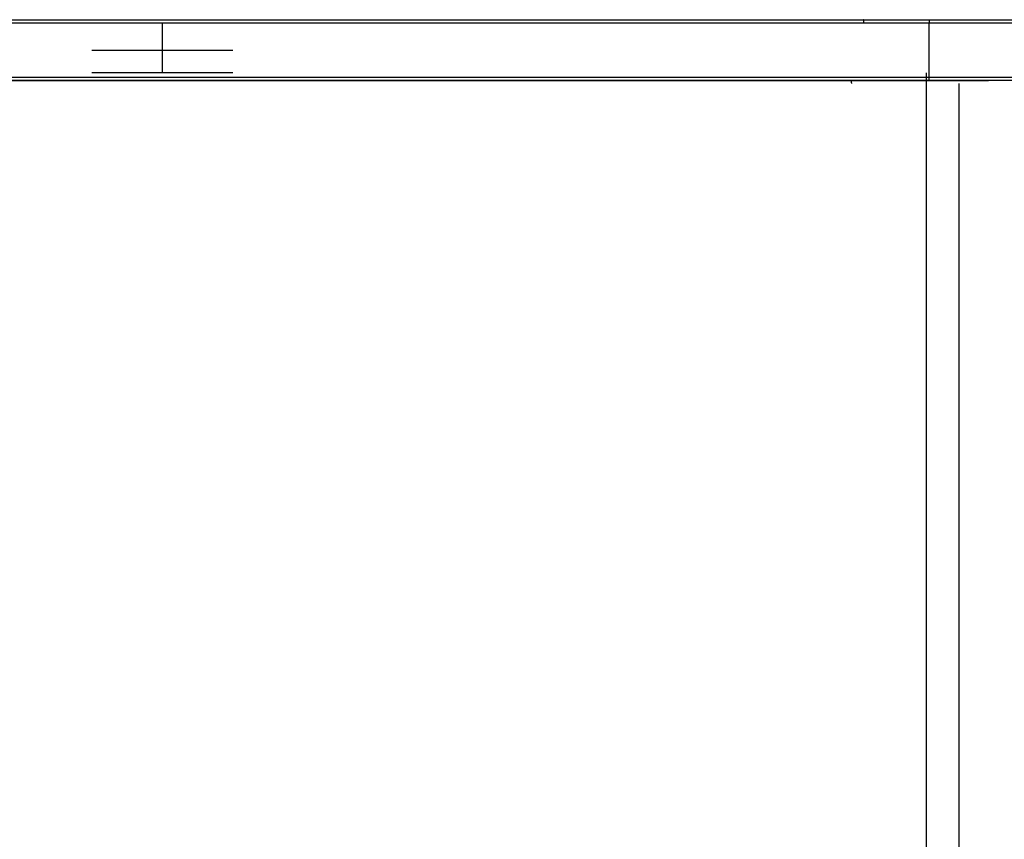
# Model space of a CAD drawing. Header units: millimetres. Extents: x -165 to 165, y -140 to 140.
# Tile 20 of 38: x -60 to 5, y 70 to 124. Entities that reach past the tile are written whole.
import ezdxf

# ---------------------------------------------------------------- set-up
doc = ezdxf.new("R2010")
doc.units = ezdxf.units.MM
doc.header["$MEASUREMENT"] = 0
doc.layers.add('Predefinito', color=5, linetype='Continuous')

# ---------------------------------------------------------------- blocks, each defined once
blk = doc.blocks.new('(#617) SUMATRA')
at = {"layer": 'Predefinito', "extrusion": (0, 1, 0)}
for points in [[(-45, 34.59), (145.8, 3.347)], [(145.8, 59.8), (-45, 59.8)], [(-45, 34.388), (145.832, 3.139)], [(146, 3.111), (-45, 34.388)], [(146, 3.111), (-45, 34.388)], [(-45, 35.908), (146, 4.631)], [(146, 4.631), (-45, 35.908)], [(160.8, 4.944), (-164.771, 59.165)], [(-45, 34.388), (146, 3.111)], [(146, 4.631), (-45, 35.908)], [(-164.724, 58.954), (160.767, 4.747)], [(160.767, 4.747), (-164.724, 58.954)]]:
    blk.add_lwpolyline(points, dxfattribs=at)
at = {"layer": 'Predefinito'}
for points in [[(-145.8, 124), (26.575, 124)], [(-145.8, 123.8), (45, 123.8)], [(-50.5, 122), (-50.5, 123.8)], [(-0.004, 120.2), (-0.004, 123.8)], [(-55.141, 122), (-45.859, 122)], [(-50.5, 120.5), (-50.5, 122)], [(164.793, 120.2), (-160.8, 120.2)], [(164.793, 120), (-160.8, 120)], [(-160.8, 120), (3.893, 120)], [(-45.859, 120.5), (-55.141, 120.5)], [(-0.186, -120.5), (-0.186, 120.5)], [(1.978, -119.8), (1.978, 119.8)]]:
    blk.add_lwpolyline(points, dxfattribs=at)
at = {"layer": 'Predefinito', "extrusion": (0.986856, 0, 0.161599)}
blk.add_lwpolyline([(123.8, 26.664), (123.807, 26.664), (123.814, 26.664), (123.82, 26.665), (123.827, 26.666), (123.834, 26.667), (123.841, 26.668), (123.847, 26.67), (123.854, 26.671), (123.861, 26.673), (123.867, 26.675), (123.873, 26.678), (123.88, 26.68), (123.886, 26.683), (123.892, 26.686), (123.898, 26.69), (123.904, 26.693), (123.91, 26.697), (123.915, 26.7), (123.921, 26.704), (123.926, 26.709), (123.931, 26.713), (123.937, 26.718), (123.941, 26.722), (123.946, 26.727), (123.951, 26.732), (123.955, 26.738), (123.959, 26.743), (123.963, 26.749), (123.967, 26.754), (123.971, 26.76), (123.974, 26.766), (123.978, 26.772), (123.981, 26.778), (123.983, 26.784), (123.986, 26.79), (123.988, 26.797), (123.991, 26.803), (123.993, 26.81), (123.994, 26.816), (123.996, 26.823), (123.997, 26.83), (123.998, 26.837), (123.999, 26.843), (124, 26.85), (124, 26.857), (124, 26.864)], dxfattribs=at)
at = {"layer": 'Predefinito', "extrusion": (1, 0, 0)}
for points in [[(124, 18.969), (124, 59.8)], [(124, 59.8), (124, 59.807), (124, 59.814), (123.999, 59.82), (123.998, 59.827), (123.997, 59.834), (123.996, 59.841), (123.994, 59.847), (123.993, 59.854), (123.991, 59.861), (123.988, 59.867), (123.986, 59.873), (123.983, 59.88), (123.981, 59.886), (123.978, 59.892), (123.974, 59.898), (123.971, 59.904), (123.967, 59.91), (123.963, 59.915), (123.959, 59.921), (123.955, 59.926), (123.951, 59.931), (123.946, 59.937), (123.941, 59.941), (123.937, 59.946), (123.931, 59.951), (123.926, 59.955), (123.921, 59.959), (123.915, 59.963), (123.91, 59.967), (123.904, 59.971), (123.898, 59.974), (123.892, 59.978), (123.886, 59.981), (123.88, 59.983), (123.873, 59.986), (123.867, 59.988), (123.861, 59.991), (123.854, 59.993), (123.847, 59.994), (123.841, 59.996), (123.834, 59.997), (123.827, 59.998), (123.82, 59.999), (123.814, 60), (123.807, 60), (123.8, 60)], [(122, 18.75), (122, 20.27)], [(120.5, 18.75), (120.5, 20.27)], [(120, 59.8), (120, 59.807), (120, 59.814), (120.001, 59.82), (120.002, 59.827), (120.003, 59.834), (120.004, 59.841), (120.006, 59.847), (120.007, 59.854), (120.009, 59.861), (120.012, 59.867), (120.014, 59.873), (120.017, 59.88), (120.019, 59.886), (120.022, 59.892), (120.026, 59.898), (120.029, 59.904), (120.033, 59.91), (120.037, 59.915), (120.041, 59.921), (120.045, 59.926), (120.049, 59.931), (120.054, 59.937), (120.059, 59.941), (120.063, 59.946), (120.069, 59.951), (120.074, 59.955), (120.079, 59.959), (120.085, 59.963), (120.09, 59.967), (120.096, 59.971), (120.102, 59.974), (120.108, 59.978), (120.114, 59.981), (120.12, 59.983), (120.127, 59.986), (120.133, 59.988), (120.139, 59.991), (120.146, 59.993), (120.153, 59.994), (120.159, 59.996), (120.166, 59.997), (120.173, 59.998), (120.18, 59.999), (120.186, 60), (120.193, 60), (120.2, 60)], [(120, 59.8), (120, 32.056)]]:
    blk.add_lwpolyline(points, dxfattribs=at)
at = {"layer": 'Predefinito', "extrusion": (0.986414, 0, 0.164276)}
blk.add_lwpolyline([(119.8, 31.093), (119.807, 31.093), (119.814, 31.093), (119.82, 31.094), (119.827, 31.095), (119.834, 31.096), (119.841, 31.097), (119.847, 31.099), (119.854, 31.1), (119.861, 31.102), (119.867, 31.104), (119.873, 31.107), (119.88, 31.109), (119.886, 31.112), (119.892, 31.115), (119.898, 31.118), (119.904, 31.122), (119.91, 31.126), (119.915, 31.129), (119.921, 31.133), (119.926, 31.138), (119.931, 31.142), (119.937, 31.147), (119.941, 31.151), (119.946, 31.156), (119.951, 31.161), (119.955, 31.167), (119.959, 31.172), (119.963, 31.177), (119.967, 31.183), (119.971, 31.189), (119.974, 31.195), (119.978, 31.201), (119.981, 31.207), (119.983, 31.213), (119.986, 31.219), (119.988, 31.226), (119.991, 31.232), (119.993, 31.239), (119.994, 31.245), (119.996, 31.252), (119.997, 31.259), (119.998, 31.266), (119.999, 31.272), (120, 31.279), (120, 31.286), (120, 31.293)], dxfattribs=at)
blk = doc.blocks.new('(#609) Assem1')
at = {"layer": 'Predefinito'}
blk.add_blockref('(#617) SUMATRA', (0, 0), dxfattribs=at)

msp = doc.modelspace()

# ---------------------------------------------------------------- block references
at = {"layer": 'Predefinito'}
msp.add_blockref('(#609) Assem1', (0, 0), dxfattribs=at)

doc.saveas('drawing.dxf')
